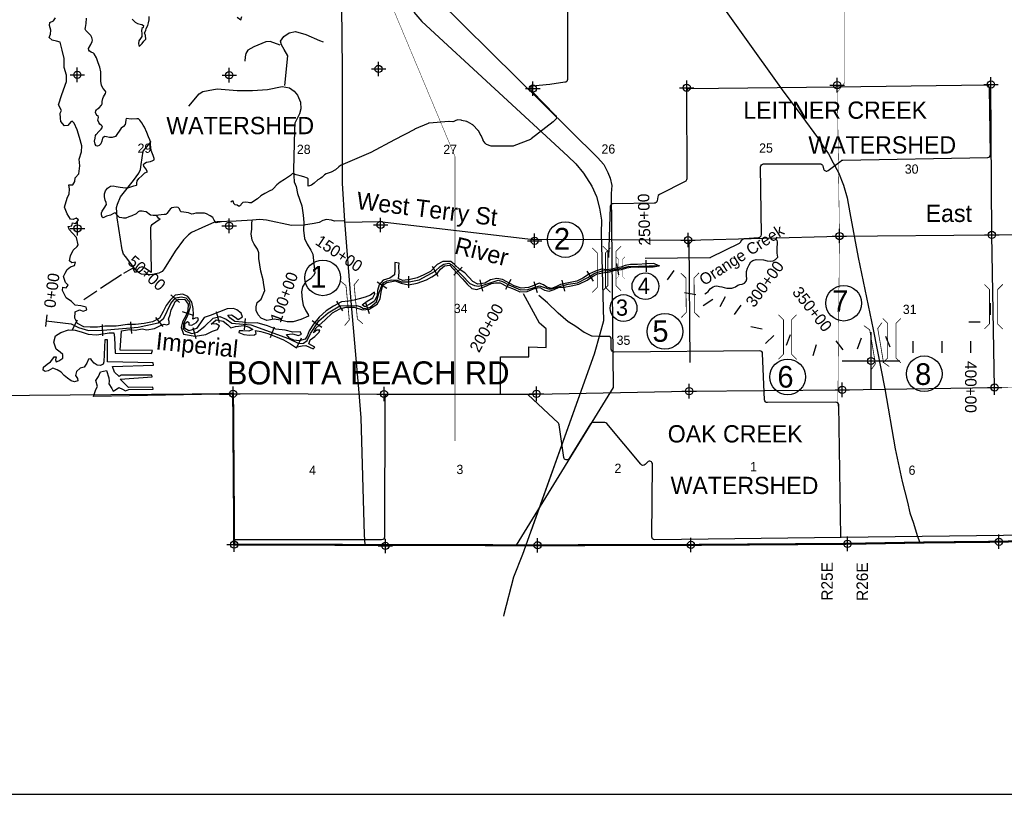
# Model space of a CAD drawing. Extents: x 192051 to 352051, y 710978 to 817615.
# Tile 2 of 9: x 224325 to 258478, y 712615 to 739493. Entities that reach past the tile are written whole.
import ezdxf
from ezdxf.enums import TextEntityAlignment as Align

# ---------------------------------------------------------------- set-up
doc = ezdxf.new("R2010")
doc.units = 0
doc.header["$LTSCALE"] = 1200
doc.header["$PDMODE"] = 34
doc.header["$PDSIZE"] = 250
for name, pattern in [('DIVIDE', [0]), ('PHANTOM', [0]), ('STREAM', [0])]:
    doc.linetypes.add(name, pattern=pattern)
doc.layers.get('0').update_dxf_attribs({"linetype": 'CONTINUOUS'})
for name, color, linetype in [('BORDER', 1, 'CONTINUOUS'), ('COUNTY', 15, 'PHANTOM'), ('IR_PLINE', 7, 'CONTINUOUS'), ('MAJROADS', 9, 'CONTINUOUS'), ('MINROADS', 8, 'CONTINUOUS'), ('POWERLINES', 11, 'DIVIDE'), ('RR', 13, 'CONTINUOUS'), ('SEC', 2, 'CONTINUOUS'), ('STATIONS', 7, 'CONTINUOUS'), ('STRUCTTEXT', 7, 'CONTINUOUS'), ('STRUCTURES', 10, 'CONTINUOUS'), ('TEXT', 7, 'CONTINUOUS'), ('TRUNKS', 5, 'STREAM'), ('WATER', 4, 'CONTINUOUS'), ('WSHEDS', 3, 'CONTINUOUS')]:
    doc.layers.add(name, color=color, linetype=linetype)

# ---------------------------------------------------------------- blocks, each defined once
blk = doc.blocks.new('TICK')
at = {"color": 0}
for points in [[(500, 0), (500, 1000)], [(0, 500), (1000, 500)]]:
    blk.add_lwpolyline(points, dxfattribs=at)
blk.add_point((500, 500), dxfattribs=at)
blk = doc.blocks.new('BRIDGE')
at = {"layer": 'STRUCTURES', "color": 0, "const_width": 20}
for points in [[(-233.755842, -534.277494), (-101.17332, -401.694972), (-101.17332, 496.333298), (-233.755842, 628.915819)], [(244.100107, -534.277494), (111.517586, -401.694972), (111.517586, 496.333298), (244.100107, 628.915819)]]:
    blk.add_lwpolyline(points, dxfattribs=at)

msp = doc.modelspace()

# ---------------------------------------------------------------- linework, layer by layer
at = {"layer": 'BORDER', "color": 0}
msp.add_lwpolyline([(192051.435203, 712615.146407), (352051.435203, 712615.146407), (352051.435203, 817615.146407), (192051.435203, 817615.146407)], close=True, dxfattribs=at)
at = {"layer": 'COUNTY', "color": 0, "const_width": 70}
msp.add_lwpolyline([(284614.285974, 721733.044926), (280854.563407, 721702.893645), (279239.110017, 721689.938437), (274095.638029, 721592.435618), (268826.84874, 721554.251238), (263608.314676, 721515.791921), (258292.896341, 721379.023033), (255818.111096, 721354.888588), (253957.315642, 721322.790886), (253573.720865, 721316.174086), (253039.182759, 721306.953597), (247609.707353, 721269.350729), (242289.285539, 721256.292359), (231764.981298, 721279.618038), (231726.892705, 726513.428511), (231250.753457, 726504.575499)], dxfattribs=at)
at = {"layer": 'IR_PLINE', "color": 0}
msp.add_lwpolyline([(225245.266443, 729049.171465), (226115.25974, 728938.311688), (226363.636364, 728814.123377), (226714.285714, 728711.850649), (227211.038961, 728719.155844), (228431.006494, 728828.733766), (229125, 728974.837662), (229329.545455, 729135.551948), (229563.311688, 729646.915584), (229731.331169, 729836.850649), (229935.876623, 729873.376623), (230089.285714, 729844.155844), (230198.863636, 729712.662338), (230242.694805, 729522.727273), (230147.727273, 729230.519481), (230008.928571, 728938.311688), (229994.318182, 728770.292208), (230074.675325, 728682.62987), (230301.136364, 728602.272727), (230483.766234, 728653.409091), (230746.753247, 728857.954545), (231038.961039, 729135.551948), (231265.422078, 729193.993506), (231484.577922, 729099.025974), (231681.818182, 728967.532468), (232346.590909, 728909.090909), (233646.915584, 728434.253247), (234004.87013, 728258.928571), (234172.88961, 728266.233766), (234297.077922, 728361.201299), (234406.655844, 728602.272727), (234706.168831, 729040.584416), (235020.292208, 729318.181818), (235429.383117, 729566.558442), (236006.493506, 729581.168831), (236137.987013, 729537.337662), (236254.87013, 729471.590909), (236342.532468, 729478.896104), (236481.331169, 729522.727273), (236700.487013, 729705.357143), (236788.149351, 729990.25974), (236883.116883, 730267.857143), (236956.168831, 730377.435065), (237073.051948, 730428.571429), (237233.766234, 730465.097403), (237423.701299, 730457.792208), (237562.5, 730392.045455), (237840.097403, 730392.045455), (238183.441558, 730465.097403), (238731.331169, 730764.61039), (238906.655844, 730925.324675), (239038.149351, 731012.987013), (239213.474026, 731042.207792), (239315.746753, 730991.071429), (239374.188312, 730925.324675), (239943.993506, 730340.909091), (240097.402597, 730267.857143), (240236.201299, 730245.941558), (240440.746753, 730289.772727), (240674.512987, 730377.435065), (240922.88961, 730450.487013), (241076.298701, 730413.961039), (241288.149351, 730297.077922), (241697.24026, 730121.753247), (241945.616883, 730129.058442), (242172.077922, 730202.11039), (242354.707792, 730260.551948), (242493.506494, 730216.720779), (242668.831169, 730150.974026), (242771.103896, 730150.974026), (243019.480519, 730224.025974), (243348.214286, 730311.688312), (243669.642857, 730362.824675), (244034.902597, 730545.454545), (244275.974026, 730698.863636), (244531.655844, 730779.220779), (244772.727273, 730786.525974), (245189.123377, 730866.883117), (245422.88961, 730932.62987), (246527.752188, 730960.275618)], dxfattribs=at)
at = {"layer": 'MAJROADS', "color": 0}
for points in [[(234606.347614, 762992.176302), (234645.887588, 762659.769194), (234117.915676, 757005.343832), (234601.481059, 752688.990876), (234626.535812, 752398.314986), (234624.385788, 752053.603851), (234572.14506, 750097.36109), (235288.531231, 746092.994656), (235434.609936, 745394.184776), (235513.406499, 737786.337236), (235510.04544, 735414.595896), (235508.394407, 733826.150615), (235596.838522, 732502.203545), (235806.23523, 729727.14065), (236093.155658, 726551.311704), (236155.150315, 725675.16895), (236279.237515, 721618.717906), (236298.072395, 721269.571062)], [(235464.11956, 745454.722385), (238107.187603, 740988.462873), (238401.267826, 740616.334175), (238797.699309, 740233.543462), (244368.641878, 734710.430518), (244590.993344, 734468.393688), (244723.173924, 734188.785291), (244806.712094, 733990.829092), (244858.765534, 733743.282473), (244840.40249, 733464.33691), (244911.816689, 726735.964068), (241550.72404, 721263.812311), (241547.199963, 721257.93709)], [(247986.850374, 740971.961823), (250771.38305, 737063.796179), (251450.037425, 736143.270872), (251996.92005, 735408.52139), (252211.120439, 735081.541636), (252378.900831, 734838.354057), (252545.485906, 734531.911843), (252731.042245, 734190.19956), (252895.19547, 733755.066883), (253032.927056, 733307.341653), (253114.768598, 732788.667457), (253403.999544, 731236.1829), (253926.302962, 728738.863554), (254334.826714, 726686.634847), (254688.284776, 724607.08106), (254930.858465, 723472.235059), (255115.910143, 722757.414898), (255200.430841, 722380.518331), (255328.905168, 722020.246963), (255456.225397, 721598.902154), (255551.904104, 721350.296663)], [(258142.107817, 726730.515723), (258045.42981, 732024.753384), (258015.346363, 737243.241626)], [(244851.673751, 731866.919545), (242143.533875, 731850.453814), (236809.582552, 732479.286447), (235602.475314, 732454.093617)], [(244851.673751, 731866.919545), (247507.301358, 731847.874175), (252759.888779, 731986.66065)], [(252759.888779, 731986.66065), (258045.42981, 732024.753384), (263297.742295, 732113.284634), (268826.504337, 732208.679601)], [(247579.370087, 727599.380432), (247545.364804, 731848.879906)], [(223239.450047, 726451.63705), (231722.203806, 726526.99244), (236943.244385, 726504.700041), (242206.057398, 726499.074059), (247521.222423, 726608.103365), (252824.244943, 726651.902931), (258134.511748, 726732.659147)]]:
    msp.add_lwpolyline(points, dxfattribs=at)
at = {"layer": 'MAJROADS', "color": 0, "const_width": 15}
msp.add_lwpolyline([(258142.107817, 726730.515723), (263444.675526, 726818.772036), (268847.753684, 726906.478475), (274066.241926, 726936.561921), (279192.916349, 727025.780514)], dxfattribs=at)
at = {"layer": 'MINROADS', "color": 0}
for points in [[(233524.693471, 737205.070632), (233624.736181, 738238.073458), (233498.05908, 738456.47487), (233408.342941, 738624.081535), (233374.727689, 738747.54571), (233485.933957, 738904.897417), (233668.027883, 739031.111639), (233887.40951, 739080.9023), (234247.519848, 738982.961383), (234726.620359, 738766.916888), (234851.010292, 738727.917169)], [(233363.628659, 738612.831071), (233013.870254, 738736.536942), (232864.532213, 738721.816562), (232443.753365, 738551.973829), (232240.22041, 738431.894529), (232173.265545, 738322.100771), (232140.564117, 738206.33546), (232131.76419, 738058.833643)], [(230190.81873, 736491.837902), (230546.421125, 736915.043415), (230675.666254, 736997.862244), (230858.849308, 737038.647088), (231172.20325, 737089.635789), (231873.568219, 737032.358868), (232403.339272, 737030.568521), (232915.534342, 737067.003569), (233426.776426, 737178.189322), (233683.772491, 737125.927609), (233845.422896, 737012.640064), (233958.223691, 736877.368926), (234066.00592, 736633.093647), (234077.51673, 736400.407506), (234028.464587, 736226.75954), (233865.934301, 735906.411311), (233851.979668, 735660.584025), (233824.664199, 734284.599256), (233842.733646, 733872.565879), (233911.065212, 733706.822667), (233961.237068, 733457.540758), (234113.993926, 733036.544085), (234163.010262, 732710.348508), (234176.901861, 732458.467986), (234169.681169, 732187.093571), (234209.610003, 731903.50377), (234299.761793, 731701.725355), (234424.112562, 731498.246856), (234489.927199, 731362.376697), (234566.738668, 730699.03459), (234512.244244, 730617.168748), (234406.900617, 730502.613414), (234233.186259, 730389.322512), (234134.903311, 730223.591235), (234096.502612, 730052.215145), (234121.209023, 729789.792091), (234155.831718, 729587.305742), (234248.064786, 729389.826024), (234335.073398, 729267.042554), (234348.622966, 729209.541093), (234074.610774, 729088.563263), (233815.00416, 729010.490718), (233599.294982, 729007.740671), (233367.846045, 729066.736325), (233155.972685, 729098.212486), (232895.903191, 729056.447427), (232702.679649, 729133.019064), (232594.286464, 729257.665986), (232532.607154, 729404.269273), (232531.000691, 729530.277604), (232563.320925, 729675.943197), (232700.591657, 729799.449892), (232824.951005, 730097.95067), (232788.301488, 730291.866853), (232764.711432, 730466.724795), (232694.637262, 730769.155011), (232618.630703, 731201.810571), (232624.559735, 731406.94999), (232573.913064, 731525.92487), (232462.70344, 731703.937925), (232390.481599, 731839.726398), (232355.668307, 732057.162888), (232372.766118, 732223.995228), (232381.075938, 732409.940265), (232392.202197, 732542.519169)], [(235571.100796, 732510.419744), (235248.659353, 732502.036819), (235139.246789, 732539.091401), (234963.871512, 732556.080299), (234840.352881, 732526.736517), (234715.215851, 732456.786552), (234540.439594, 732426.789292), (234169.61142, 732360.115289), (233755.251711, 732356.968754), (232883.53003, 732540.238715), (232652.598429, 732558.655415), (232405.125516, 732534.1396), (231830.912463, 732503.322138), (231173.296854, 732479.985715), (231083.786605, 732463.89199), (230646.166936, 732274.609821), (230283.052918, 732105.502249), (230175.165133, 732022.955703), (230004.239986, 731858.434402), (229714.51862, 731461.701776), (229337.792, 730852.387856), (229270.673766, 730755.408505), (229156.079268, 730696.273353), (228879.060039, 730643.611796), (228549.80297, 730667.183202), (228444.471278, 730719.242382), (228336.404831, 730818.260491), (228001.75658, 731264.707316), (227930.106531, 731355.645366), (227874.834425, 731502.330338), (227704.631012, 732621.603259), (227687.351182, 732971.700337), (227719.943698, 733096.008585), (227819.218796, 733351.467936), (228273.458105, 733912.640179), (228462.515734, 734162.835911), (228516.302226, 734300.230847), (228539.80724, 734467.144872), (228608.594972, 734935.8237), (228678.121221, 735011.472935), (228888.508967, 735264.076683)]]:
    msp.add_lwpolyline(points, dxfattribs=at)
at = {"layer": 'POWERLINES', "color": 0}
for points in [[(252702.36512, 726077.829294, 15, 15, 0), (252759.888779, 731986.66065, 15, 15, 0), (252689.241305, 736977.029881, 15, 15, 0), (252949.249586, 737321.525986, 15, 15, 0), (252949.249586, 742616.347748, 0, 0, 0), (252796.925864, 764224.988516, 0, 0, 0), (252716.270854, 774794.570357, 0, 0, 0), (252660.18675, 789775.632258, 0, 0, 0)], [(239425.986226, 724873.733383, 15, 15, 0), (239425.986226, 734742.72657, 15, 15, 0), (236121.248925, 742633.32744, 0, 0, 0), (235542.396251, 744234.902409, 0, 0, 0), (233961.524546, 745484.134916, 0, 0, 0), (233985.307182, 748445.498388, 0, 0, 0), (231160.584913, 755912.750375, 0, 0, 0), (225939.751768, 769747.473067, 0, 0, 0), (225909.212512, 770063.665826, 0, 0, 0), (223140.166768, 777473.523545, 0, 0, 0), (223171.705283, 778929.166861, 0, 0, 0), (223033.81479, 779468.47188, 0, 0, 0), (222984.937667, 779973.438038, 0, 0, 0), (222984.84282, 780277.387367, 0, 0, 0), (223091.41927, 780313.467247, 0, 0, 0), (222978.983618, 781907.956524, 0, 0, 0), (222982.827015, 783401.71954, 0, 0, 0), (223048.341014, 789076.065427, 0, 0, 0)]]:
    msp.add_lwpolyline(points, format="xyseb", dxfattribs=at)
at = {"layer": 'RR', "color": 0}
for points in [[(238000.438412, 739754.79242), (238269.200718, 739426.583092), (243341.949519, 734752.944701), (243614.64008, 734496.849239), (243879.400625, 734164.629501), (244172.333486, 733712.257458), (244328.951335, 733359.890546), (244441.558452, 732955.396955), (244506.105511, 732538.833221), (244490.565447, 732090.134322), (244569.967254, 729045.591312), (244450.281932, 728584.761734), (244250.734331, 727883.480533), (241770.448434, 720938.248788), (241458.829882, 720144.706545), (241115.703133, 718850.368993), (241103.622954, 718798.343099)], [(238000.438412, 739754.79242), (238269.200718, 739426.583092), (243341.949519, 734752.944701), (243614.64008, 734496.849239), (243879.400625, 734164.629501), (244172.333486, 733712.257458), (244328.951335, 733359.890546), (244441.558452, 732955.396955), (244506.105511, 732538.833221), (244490.565447, 732090.134322), (244569.967254, 729045.591312), (244450.281932, 728584.761734), (244250.734331, 727883.480533), (242055.143602, 721735.444758)]]:
    msp.add_lwpolyline(points, dxfattribs=at)
at = {"layer": 'SEC', "color": 0}
for p in [(226324.537522, 737580.357522), (231594.55356, 737568.553551), (236773.634711, 737783.462054), (247460.832753, 737133.461028), (252679.641754, 737222.17557), (258015.346363, 737243.241626), (242123.80085, 737100.943261), (231591.354879, 732340.383404), (236844.84143, 732370.561542), (226329.172226, 732251.602855), (252759.888779, 731986.66065), (258045.42981, 732024.753384), (242187.355808, 731822.140307), (247507.301358, 731847.874175), (247545.623206, 726604.212498), (252856.337672, 726650.543635), (258142.107817, 726730.515723), (231726.892705, 726513.428511), (236963.865771, 726504.96258), (242250.729141, 726509.824315), (231764.981298, 721279.618038), (237010.709616, 721234.628698), (242289.285539, 721256.292359), (247609.707353, 721269.350729), (253039.182759, 721306.953597), (258292.896341, 721379.023033)]:
    msp.add_point(p, dxfattribs=at)
at = {"layer": 'STATIONS', "color": 0}
for p, q in [((238635.000418, 730939.883293), (238826.869065, 730588.90406)), ((239673.496882, 730904.833377), (239387.096826, 730625.593323)), ((245022.837664, 731038.483071), (245098.632169, 730645.729722)), ((246044.097526, 731148.236265), (246054.103149, 730748.361425)), ((237815.087798, 730592.045455), (237815.087798, 730192.045455)), ((244001.989103, 730761.5715), (244216.7393, 730424.106905)), ((247018.855079, 730789.426123), (246784.530052, 730465.247497)), ((236727.986621, 730395.716877), (237060.806739, 730173.836799)), ((240289.106799, 730461.818752), (240372.918434, 730070.697787)), ((241366.870423, 730482.066229), (241173.639485, 730131.835156)), ((242156.885806, 730407.239389), (242278.796097, 730026.26973)), ((243124.792108, 730459.09806), (243227.857169, 730072.604085)), ((229563.740024, 729949.252919), (229863.338649, 729684.223366)), ((247389.648558, 730030.195723), (247783.504546, 729960.356901)), ((248798.823931, 729882.414679), (248609.360247, 729530.131394)), ((235309.019081, 729727.456554), (235516.610335, 729385.541547)), ((236322.970349, 729682.453949), (236443.422896, 729301.020883)), ((248369.304529, 729779.405053), (248035.717867, 729558.679116)), ((249338.032285, 729586.442077), (249102.497022, 729263.141691)), ((257990.467793, 729655.362288), (257990.467793, 729255.362288)), ((225270.547225, 729247.567236), (225219.985661, 728850.775694)), ((229040.064984, 729162.452919), (229287.193605, 728847.925583)), ((230357.760951, 729229.708004), (229977.347324, 729353.342433)), ((231142.573163, 729368.842956), (231242.524371, 728981.532026)), ((226314.691902, 729062.202405), (226135.806464, 728704.431529)), ((227191.311647, 728918.887362), (227197.193364, 728518.930607)), ((228172.416358, 729006.312256), (228208.200444, 728607.916098)), ((232146.447056, 729127.457339), (232111.417324, 728728.994144)), ((233149.28204, 728828.891004), (233012.076486, 728453.158871)), ((234472.440508, 729053.033158), (234802.698364, 728827.356956)), ((250081.271624, 728754.315826), (249689.145818, 728833.292736)), ((257242.349428, 729003.480653), (257642.349428, 729003.480653)), ((230328.568457, 728817.645793), (230436.420427, 728432.460185)), ((250479.722085, 728534.410894), (250191.585965, 728256.962564)), ((251045.250298, 728561.602512), (250916.61705, 728182.84997)), ((254352.141623, 728509.170573), (254501.781747, 728138.215274)), ((234091.591936, 728439.154182), (233915.644957, 728079.929099)), ((251950.393183, 728214.16314), (251840.58847, 727829.529646)), ((252632.024759, 728346.366243), (252881.666558, 728033.829889)), ((253516.649384, 728442.258721), (253379.599836, 728066.469656)), ((255310.467793, 728335.362288), (255310.467793, 727935.362288)), ((256310.467793, 728335.362288), (256310.467793, 727935.362288)), ((257310.467793, 728335.362288), (257310.467793, 727935.362288))]:
    msp.add_line(p, q, dxfattribs=at)
at = {"layer": 'STRUCTTEXT', "color": 0}
for centre, radius in [((243250.785477, 731863.904451), 618.75), ((234837.333263, 730535.875121), 618.75), ((246030.01477, 730245.243877), 464.0625), ((252906.020328, 729656.529845), 618.75), ((245272.935601, 729488.031019), 464.0625), ((246706.262237, 728677.022928), 618.75), ((255699.792432, 727205.987316), 618.75), ((250963.75434, 727097.134794), 618.75)]:
    msp.add_circle(centre, radius, dxfattribs=at)
at = {"layer": 'TRUNKS', "color": 0}
msp.add_lwpolyline([(248090.738611, 729985.112945), (248142.739285, 730019.908508), (248202.432214, 730067.480544), (248240.840878, 730106.638433), (248280.329203, 730150.042018), (248326.166761, 730187.044874), (248383.700366, 730226.125518), (248432.648169, 730243.990559), (248501.791992, 730263.899057), (248600.492612, 730235.875044), (248682.270529, 730227.044633), (248762.92587, 730203.34356), (248847.83549, 730180.687819), (248925.393459, 730179.312051), (249022.084953, 730179.984032), (249097.595174, 730197.741788), (249155.098739, 730229.384956), (249240.304464, 730280.041488), (249305.198301, 730299.967152), (249390.279575, 730319.811279), (249460.520227, 730348.215459), (249523.512222, 730423.399536), (249549.346871, 730506.171287), (249530.608154, 730601.873238), (249534.417895, 730755.92239), (249571.023418, 730874.776116), (249630.999579, 730992.472936), (249688.790666, 731095.303384), (249751.662502, 731140.737552), (249868.657301, 731170.015408), (250125.75147, 731161.539417), (250252.034091, 731122.77886), (250366.753698, 731114.877914), (250462.447066, 731131.491637), (250543.35989, 731171.540368), (250616.989727, 731249.86902), (250603.760897, 731394.424364), (250595.629982, 731485.833413), (250596.093451, 731600.58306), (250609.27255, 731706.781237), (250611.702232, 731782.209922), (250601.270377, 731830.065188), (250569.554256, 731869.506309)], dxfattribs=at)
at = {"layer": 'WATER', "color": 0}
for points in [[(226881.098962, 726423.329093), (226966.443325, 726657.28426), (227025.810401, 726765.772738), (226968.596537, 726975.563847), (227053.317602, 727117.385449), (227129.776215, 727276.015272), (227331.078219, 727316.534242), (227421.51188, 727064.637585), (227429.09437, 726947.320021), (227411.719515, 726855.299783), (227519.528031, 726695.423365), (227569.159405, 726602.949819), (227678.554498, 726677.595202), (227762.708928, 726735.659017), (227887.8923, 726667.802837), (227996.437441, 726616.81154), (228105.662544, 726666.329587), (228951.729511, 726677.358135), (228943.80704, 726744.421027), (228097.740073, 726733.392479), (227806.514379, 727020.152173), (228921.05957, 727096.373719), (228904.704657, 727155.117496), (227840.924109, 727153.937977), (227773.634563, 727112.512392), (227615.514711, 727264.353013), (227541.435963, 727457.505892), (228965.714972, 727506.503554), (228949.53005, 727590.374667), (227366.677882, 727626.211397), (227371.777593, 728380.031472), (227279.700692, 728389.030549), (227249.416981, 727627.004685), (227215.290568, 727535.097774), (227131.249465, 727493.785516), (227014.045228, 727502.954583), (226905.670077, 727579.073215), (226830.854704, 727663.340973), (226789.429119, 727730.630519), (226713.933784, 727714.388933), (226654.396718, 727580.773119), (226561.299875, 727439.008181), (226427.0041, 727398.035903), (226300.574132, 727281.624954), (226257.788624, 727147.895814), (226332.434006, 727038.500721), (226340.299814, 726963.06205), (226222.812259, 726930.352224), (226114.153791, 726964.591963), (225980.707968, 727049.256364), (225864.127029, 727150.558996), (225764.35431, 727260.12408), (225622.532708, 727344.845145), (225472.165338, 727404.495537), (225312.402246, 727313.438578), (225211.722912, 727288.991204), (225145, 727331.323405), (225145.736625, 727440.208527), (225280.429045, 727539.811255), (225398.25658, 727622.775753), (225474.318549, 727722.775125), (225525.083192, 727797.817152), (225592.089421, 727797.363844), (225566.22546, 727688.648712), (225590.899488, 727621.472493), (225683.259707, 727654.352309), (225817.895463, 727745.579259), (225818.745414, 727871.215938), (225727.178484, 727955.597022), (225593.845988, 728057.012981), (225511.731442, 728300.477195), (225563.459364, 728517.907459), (225756.952224, 728642.240878), (226017.224659, 728732.617876), (226251.633133, 728714.279742), (226460.687618, 728662.608484), (226703.075227, 728585.583236), (226987.681709, 728558.529342), (227222.430164, 728590.44588), (227423.732168, 728630.96485), (227591.247741, 728629.831581), (227615.298471, 728470.521797), (227636.686018, 727917.550418), (228901.428589, 727908.994235), (228927.235887, 728009.333588), (227804.938216, 728025.30227), (227851.350185, 728695.081242), (228136.466639, 728743.409357), (228328.939557, 728716.978761), (228572.177118, 728765.590192), (228739.466036, 728730.953809), (228999.455154, 728779.451913), (229209.586244, 728886.920449), (229335.506241, 728927.94939), (229427.469815, 728902.198756), (229511.454255, 728935.135236), (229512.02089, 729018.893022), (229487.460189, 729102.820799), (229547.167245, 729261.563948), (229581.746965, 729420.477088), (229658.205578, 729579.106911), (229717.742644, 729712.722724), (229835.570179, 729795.687222), (230053.283759, 729785.838193), (230169.411391, 729617.529333), (230159.562362, 729399.815752), (230082.933759, 729216.058594), (229972.63205, 729007.400753), (229921.074119, 728815.097826), (230011.621107, 728579.952727), (230413.205173, 728510.226652), (230782.136076, 728566.36391), (231009.075387, 728682.094897), (231185.420046, 728747.911193), (231253.219563, 728864.718786), (231144.844412, 728940.837419), (230968.896398, 728933.651573), (231137.375249, 729074.90654), (231379.989511, 729031.384407), (231546.655132, 728904.614458), (231646.484514, 728803.425153), (231814.340067, 728852.546556), (232107.718972, 728884.066449), (232283.213679, 728824.246066), (232416.659502, 728739.581665), (232273.874622, 728681.914493), (232064.593483, 728700.082637), (231938.956804, 728700.932589), (231921.808602, 728642.415465), (232105.565761, 728565.786862), (232298.095342, 728547.732045), (232474.043356, 728554.917891), (232524.638009, 728604.832582), (232500.190635, 728705.511916), (232684.23111, 728670.762205), (232935.051161, 728602.056072), (233194.020337, 728499.790162), (233478.060185, 728388.978482), (233719.994486, 728244.947005), (233886.71677, 728126.552835), (234121.578552, 728175.22093), (234247.271894, 728182.746757), (234506.184406, 728072.105068), (234565.211501, 728130.338874), (234356.610324, 728249.016361), (234399.395832, 728382.745502), (234567.704693, 728498.873133), (234711.112872, 728648.673869), (234736.750179, 728723.885886), (234627.808393, 728716.246733), (234518.356637, 728633.225572), (234603.247692, 728800.174509), (234914.964732, 729066.102877), (235176.370436, 729323.995447), (235428.55041, 729456.308001), (235655.14974, 729521.784316), (235931.550434, 729519.914422), (236215.703609, 729425.8543), (236442.019622, 729449.451722), (236719.610249, 729623.473179), (236829.741967, 729807.003684), (236864.831659, 730041.298831), (236925.105349, 730283.799767), (237059.741105, 730375.026716), (237344.914222, 730431.730609), (237553.798717, 730354.932015), (237813.051209, 730294.544997), (238114.975884, 730351.135563), (238434.04876, 730466.243252), (238618.995851, 730565.506), (238820.921153, 730698.158534), (238922.393775, 730839.866809), (239065.518637, 730947.788652), (239241.636641, 730980.101834), (239482.72099, 730710.433678), (239682.323091, 730499.67929), (239848.592067, 730314.278891), (240006.711918, 730162.43827), (240182.433279, 730136.121002), (240434.329935, 730226.554663), (240686.339919, 730333.739881), (240828.898146, 730357.903938), (240996.470382, 730365.146448), (241230.085567, 730229.547413), (241480.792291, 730144.089723), (241672.811901, 730050.652899), (241924.141923, 730057.328773), (242201.335906, 730172.71978), (242369.078132, 730205.089625), (242527.537964, 730103.503676), (242694.883546, 730077.243071), (242862.795763, 730134.740252), (243014.013086, 730200.726539), (243206.712657, 730207.799058), (243458.325997, 730256.353826), (243718.371778, 730313.227709), (244012.487308, 730453.632724), (244197.60439, 730578.022807), (244365.799923, 730677.398881), (244608.980821, 730717.634534), (244793.417941, 730741.515274), (244936.146158, 730790.806667), (245204.397727, 730822.496551), (245389.118165, 730888.256183), (245590.363505, 730920.399375), (245774.517308, 730902.401222), (246084.534444, 730917.056231), (246293.928909, 730915.639644), (246495.17425, 730947.782836), (246319.849533, 731032.730555), (246068.462848, 731017.678901), (245758.389049, 730994.648113), (245515.491469, 730996.291354), (245330.997685, 730964.034835), (245171.461247, 730906.480991), (245003.662358, 730865.735367), (244861.104131, 730841.57131), (244693.418568, 730817.577243), (244500.888987, 730835.63206), (244299.416993, 730769.985754), (244089.399229, 730679.268776), (243862.233264, 730530.034674), (243652.102174, 730422.566138), (243358.496615, 730357.543131), (243081.699276, 730300.782574), (242922.049511, 730226.477173), (242770.888852, 730168.866665), (242612.032376, 730211.822163), (242495.281446, 730287.997459), (242344.914075, 730347.647852), (242160.080311, 730265.136662), (241975.359874, 730199.377029), (241715.540746, 730176.00626), (241473.209801, 730261.407287), (241222.843058, 730397.119649), (241072.645678, 730481.897377), (240880.229423, 730516.703751), (240653.74342, 730467.978993), (240460.307223, 730352.021352), (240217.126326, 730311.785699), (240041.858273, 730405.109196), (239908.865758, 730556.779827), (239767.497463, 730708.507121), (239609.094295, 730818.468848), (239409.265541, 730995.720122), (239284.365486, 731105.455196), (238999.589013, 731107.381754), (238806.20948, 730999.799891), (238578.420217, 730758.432225), (238343.105128, 730642.757901), (238107.846701, 730535.459356), (237864.552477, 730478.472146), (237613.052465, 730446.668935), (237462.628431, 730497.943549), (237489.28568, 730723.919582), (237473.894046, 730925.051595), (237491.495555, 731050.574948), (237340.844867, 731068.346447), (237339.144963, 730817.073089), (237329.579252, 730641.238401), (237161.270391, 730525.11077), (236934.614397, 730451.258676), (236799.525334, 730293.025497), (236739.591624, 730100.779233), (236721.650134, 729925.001209), (236628.156646, 729724.605821), (236468.336891, 729625.173083), (236300.19802, 729534.172787), (236200.085321, 729593.483199), (236376.883287, 729726.305724), (236570.319484, 729842.263365), (236646.608107, 729975.765852), (236630.253194, 730034.509629), (236495.560775, 729934.906901), (236310.840337, 729869.147268), (236100.992564, 729803.557626), (235924.817896, 729762.868666), (235731.948334, 729730.668811), (235488.880764, 729707.184715), (235211.403464, 729549.914816), (234950.677721, 729392.531589), (234714.626006, 729167.972143), (234511.964079, 728926.434487), (234368.045929, 728701.251743), (234299.793104, 728517.437921), (234223.674472, 728409.06277), (234013.883362, 728351.848906), (233838.105338, 728369.790396), (233687.851294, 728446.192346), (233579.759461, 728564.189871), (233789.323916, 728587.900621), (233998.378401, 728536.229363), (234099.227725, 728585.804073), (234049.483025, 728661.526061), (233798.153003, 728654.850186), (233538.90051, 728715.237204), (233204.152682, 728759.382635), (232920.112835, 728870.194315), (232560.634316, 728973.140187), (232250.673843, 728966.860956), (232049.88181, 729001.723994), (231790.346, 729020.232118), (231615.304601, 729147.05873), (231548.92167, 729239.645603), (231674.671676, 729255.547208), (231799.741721, 729170.93947), (231908.116872, 729094.820838), (232051.071743, 729177.615345), (232001.723687, 729311.967783), (231860.072075, 729421.816184), (231743.151155, 729472.864144), (231516.891806, 729457.642501), (231256.562707, 729358.889724), (230937.376504, 729227.030478), (230727.528731, 729161.440836), (230592.269677, 728978.080321), (230456.897296, 728777.96825), (230196.681525, 728695.967031), (230054.859923, 728780.688096), (230047.674077, 728956.63611), (230140.260949, 729023.019041), (230190.232304, 728980.800167), (230189.722333, 728905.41816), (230298.550791, 728896.305756), (230458.313883, 728987.362715), (230525.94341, 729079.042972), (230501.269382, 729146.219192), (230409.079154, 729138.466711), (230325.094714, 729105.530231), (230359.674434, 729264.443371), (230344.339463, 729473.951164), (230295.558041, 729692.061388), (230162.905506, 729893.98669), (229979.148348, 729970.615294), (229719.272557, 729938.868747), (229542.191273, 729764.167329), (229406.93222, 729580.806814), (229304.949626, 729363.716532), (229169.407255, 729138.477125), (228934.035502, 729014.427022), (228640.429943, 728949.404014), (228338.675259, 728917.940784), (228062.217901, 728911.4349), (227668.159662, 728855.467632), (227274.498067, 728858.130815), (227022.998054, 728826.327604), (226771.668032, 728819.651729), (226545.635337, 728837.9332), (226328.658381, 728956.667351), (226237.714749, 729133.181999), (226247.563778, 729350.89558), (226398.837764, 729425.257645), (226532.510241, 729374.096358), (226650.111122, 729423.557742), (226625.607084, 729515.861297), (226450.055714, 729567.305901), (226249.150354, 729585.417381), (226124.420291, 729720.279791), (225941.003113, 729847.163066), (225808.633895, 730090.967262), (225817.859626, 730216.547277), (225934.950536, 730190.626653), (226002.580063, 730282.30691), (225911.069796, 730375.063773), (225845.42349, 730576.535767), (225904.847229, 730693.400024), (225972.760073, 730826.959174), (226090.644272, 730918.29945), (226224.996711, 730967.647507), (226259.293114, 731084.681754), (226133.429781, 731052.028591), (226050.181966, 731127.977233), (226084.875013, 731303.64193), (226178.311837, 731495.66154), (226321.550025, 731620.334941), (226355.449784, 731678.738737), (226290.143459, 731930.465403), (226148.888492, 732098.944254), (226057.434888, 732200.076896), (226007.973505, 732317.677777), (226133.780175, 732341.955161), (226151.211693, 732442.351178), (226268.359267, 732424.806332), (226369.718562, 732549.76305), (226286.300757, 732600.584356), (226177.132318, 732559.442088), (226085.11208, 732576.816943), (225969.041112, 732753.501583), (225878.494124, 732988.646682), (225972.724237, 733297.927193), (226040.750408, 733448.2379), (226050.259456, 733615.696809), (226034.471177, 733758.198372), (226168.483635, 733757.291757), (226236.283153, 733874.09935), (226245.565547, 734008.055144), (226372.108841, 734141.21765), (226415.857628, 734417.335027), (226392.316869, 734652.026819), (226469.455444, 734911.165985), (226479.247809, 735120.503787), (226397.416581, 735405.846894), (226323.79114, 735666.006003), (226216.492595, 735901.264429), (226149.939674, 735968.723965), (226099.515012, 735943.93661), (225998.155717, 735818.979893), (225880.838153, 735811.397402), (225756.164752, 735954.635591), (225740.263147, 736080.385597), (225733.020637, 736247.957833), (225775.522828, 736339.80808), (225676.316745, 736533.13095), (225787.695059, 736900.928584), (225949.894679, 737352.144023), (225951.367929, 737569.914267), (225869.36671, 737830.130039), (225863.144143, 738148.46629), (225798.064472, 738433.696071), (225732.928137, 738710.550073), (225607.574775, 738753.278918), (225457.037414, 738787.801974), (225348.77559, 738880.672164), (225391.391108, 738989.273969), (225409.105944, 739131.548878), (225359.927878, 739291.028653), (225369.040282, 739399.857111), (225503.39272, 739449.205168), (225571.135574, 739557.636982)], [(228223.404449, 739512.02319), (228331.525675, 739402.398896), (228406.610073, 739360.004464), (228506.934575, 739334.186257), (228565.500559, 739325.406758), (228615.518284, 739291.560585), (228606.680974, 739224.619773), (228564.575594, 739191.409514), (228547.247836, 739107.776857), (228563.361578, 739015.538131), (228562.610044, 738906.665371), (228520.273422, 738839.9558), (228452.696697, 738756.670005), (228452.002974, 738656.172073), (228468.116716, 738563.933347), (228569.366183, 738672.112384), (228636.885097, 738747.023351), (228704.346202, 738813.55949), (228688.463701, 738939.297527), (228655.600303, 739031.651873), (228698.110355, 739123.485927), (228715.264683, 739181.9941), (228774.640011, 739290.462189), (228792.02558, 739382.469673), (228817.901597, 739491.169003), (228818.653131, 739600.041764)], [(231867.090427, 739578.998811), (231993.211879, 739482.791958), (232026.385585, 739603.024898)], [(231250.753457, 726504.575499), (226881.098962, 726423.329093)]]:
    msp.add_lwpolyline(points, dxfattribs=at)
at = {"layer": 'WSHEDS', "color": 0}
for points in [[(243321.926877, 745035.250194), (243324.960342, 737418.473264, -0.375441), (243238.376324, 737319.337467), (242718.723004, 737248.984903, -0.009446), (242714.970304, 737248.548865), (242096.031405, 737188.457878), (242093.886394, 737186.951703, 0.306409), (242054.001241, 737082.247101), (242058.427382, 737063.40233, 0.136553), (242084.234425, 737016.39985), (242912.21098, 736168.559732, -0.41842), (242909.501642, 736026.153709), (242833.231819, 735953.778357, -0.023761), (242826.038459, 735947.574283), (242068.197106, 735354.321709, -0.071744), (242043.433394, 735340.112257), (241465.571617, 735110.853632, -0.094382), (241428.821789, 735103.80563), (240708.131967, 735102.886369, -0.086483), (240674.297722, 735108.738219), (240517.559841, 735164.853183, -0.16896), (240466.407463, 735206.09626), (240406.951315, 735301.463319, -0.044655), (240398.906126, 735317.371033), (240344.745076, 735453.375427, 0.039653), (240337.739475, 735467.577959), (240240.106465, 735631.378269, 0.059952), (240225.50776, 735650.294911), (240038.054672, 735840.912037, 0.068348), (240016.512237, 735857.537671), (239863.739242, 735945.172238, 0.070645), (239837.624693, 735955.595012), (239654.013817, 736000.272752, 0.034737), (239640.334164, 736002.610316), (239521.217042, 736014.53768, 0.171313), (239456.54641, 735998.743737), (239411.707165, 735969.439242, -0.170767), (239347.247515, 735953.624399), (239226.343909, 735965.471798, 0.048159), (239207.12474, 735965.499361), (238524.034506, 735900.540608, 0.077536), (238494.160701, 735892.926189), (238023.890833, 735691.692481, 0.0203), (238016.564509, 735688.199184), (237321.563036, 735321.482268, 0.000328), (237321.447047, 735321.420969), (236502.376704, 734887.864557, 0.004338)], [(246017.647945, 731216.477975), (248260.21148, 731241.061052, 0.112533), (248303.439147, 731251.41465), (249287.465061, 731737.978482, 0.132254), (249326.477997, 731772.346937), (249378.895749, 731851.380252, -0.231443), (249454.697709, 731895.824043), (249959.214863, 731933.946685, 0.395502), (250051.673905, 732034.773742), (250025.553864, 734384.976413, -0.416424), (250125.190341, 734486.087101), (252082.878329, 734493.082892, -0.343367), (252180.093304, 734417.955201), (252206.891926, 734313.593455, 0.534063), (252363.682183, 734258.414642), (252818.063215, 734598.603096, -0.157146), (252876.078549, 734618.534231), (257902.07599, 734714.915168, 0.413256), (258000.146048, 734816.487137), (257963.429825, 737124.88195, 0.413621), (257862.054467, 737223.281966), (252636.5979, 737150.745371, -0.000834), (252636.264448, 737150.741298), (247548.155142, 737097.081485, 0.412198), (247449.210364, 736996.721254), (247460.299061, 733965.313281, -0.28378), (247405.44672, 733875.718855), (246512.369697, 733423.848893, 0.239845), (246458.806603, 733350.630233), (246435.954403, 733209.734157, -0.364389), (246338.470346, 733125.751647), (244907.178498, 733108.202299, 0.400355), (244808.466776, 733011.737745), (244746.094105, 731244.870341)], [(236502.376704, 734887.864557, 0.004338), (236500.850205, 734887.039506), (235454.191572, 734428.777071), (235397.802799, 734393.106272), (235284.934383, 734280.516181), (235128.637912, 734201.276357), (234956.668786, 734144.391688), (234902.120403, 734112.487534), (234822.223729, 734033.47884), (234771.987956, 733991.302276), (234671.693147, 733938.823961), (234536.396589, 733818.528845), (234447.934802, 733753.503392), (234376.969596, 733722.855024), (234334.345105, 733719.652226), (234326.240089, 733734.57713), (234336.609794, 733932.94212), (234336.304967, 733966.218689), (234311.680088, 733993.647796), (234178.626041, 734037.895137), (234056.889105, 734074.746573), (233916.430566, 734108.614171), (233782.366165, 734160.820554), (233719.269131, 734089.934049), (233617.271319, 734018.691197), (233513.841695, 733950.247569), (233362.795202, 733860.743922), (233250.219443, 733767.374172), (233128.57483, 733640.641985), (233088.215769, 733594.806109), (233006.139532, 733549.056811), (232833.073475, 733458.414009), (232693.138013, 733384.011292), (232570.427231, 733271.331041), (232409.628533, 733171.894868), (232369.123498, 733141.994251), (232292.306537, 733136.134619), (232251.866613, 733150.294598), (232151.882345, 733166.252744), (232069.06265, 733150.494933), (232001.648713, 733090.349521), (231979.994082, 733049.37222), (231945.11755, 733019.054439), (231914.132881, 733024.395287), (231863.713205, 733053.462997), (231796.992626, 733071.132022), (231753.921628, 733116.672368), (231741.719379, 733169.526335), (231732.522435, 733201.315279), (231690.861072, 733195.308963), (231645.264913, 733158.330858)], [(265957.57311, 721688.47974), (252821.200386, 721522.143621, -0.000336), (252821.066105, 721522.142011), (246351.850495, 721448.915943, -0.420171), (246250.722682, 721549.807413), (246273.349781, 724069.776127, 0.664599), (246103.991729, 724142.708033), (246015.163521, 724057.174716, -0.435716), (245868.90977, 724065.273847), (244693.909756, 725478.394267, 0.222416), (244617.190983, 725514.459218), (244211.517601, 725515.160608, 0.260576), (244126.243968, 725467.676131), (243383.017644, 724263.283881, -0.702668), (243198.876412, 724301.979691), (243040.334412, 725438.200643, 0.171252), (243009.73014, 725497.295298), (241952.11884, 726489.953854), (241002.11884, 726489.953854), (241002.11884, 727789.953854), (241982.11884, 727789.953854), (241982.11884, 728139.953854), (242581.753336, 728119.014156), (242581.753336, 728769.014156), (242351.940003, 728961.850439), (241795.495101, 729977.658763)], [(252810.639453, 721544.160803), (252732.741205, 726124.863499, 0.411172), (252632.094664, 726223.160986), (250261.395375, 726207.490375, -0.404301), (250160.816676, 726303.431961), (250095.709497, 727907.226722, 0.404862), (249994.937677, 728003.166845), (244944.428631, 727960.027912, -0.417549), (244843.574913, 728060.307441), (244844.542544, 728402.011486, 0.415486), (244744.391876, 728502.294549), (244419.472734, 728501.803698, -0.011622), (244414.825613, 728501.904708), (244187.919164, 728512.116868, -0.106318), (244147.246612, 728522.79805), (243921.67509, 728636.999062, -0.033315), (243910.225726, 728643.788573), (243620.732974, 728842.634298, 0.013725), (243616.125096, 728845.616596), (243367.256805, 728997.16313, -0.044665), (243352.915273, 729007.757423), (243008.376376, 729313.315824, -0.004744), (243006.968758, 729314.588248), (242628.865129, 729662.952448, 0.005431), (242627.251744, 729664.406856), (242329.744028, 729926.798615)], [(241002.11884, 726489.953854), (237095.869228, 726504.536884, 0.409819), (236994.438883, 726359.397573), (236980.329244, 721543.205395, -0.413356), (236880.329673, 721443.498357), (231742.75252, 721443.498357)]]:
    msp.add_lwpolyline(points, format="xyb", dxfattribs=at)
for points in [[(231323.828563, 732481.362115), (231144.66603, 732442.223041), (231068.370693, 732532.925208), (231026.672111, 732633.318764), (230935.240786, 732687.790577), (230803.790995, 732761.582188), (230739.43101, 732777.397944), (230438.961585, 732779.332755), (230353.437119, 732751.832082), (230301.907631, 732748.547711), (230184.775963, 732794.347077), (230021.0249, 732812.533434), (229930.878704, 732829.050424), (229891.204415, 732861.966353), (229866.253243, 732925.01545), (229840.635182, 732958.528863), (229817.983787, 732975.195409), (229760.692703, 732986.857408), (229666.538724, 732980.370238), (229604.805519, 732965.274312), (229548.468266, 732923.979303), (229515.698311, 732868.369755), (229431.342343, 732764.477872), (229388.932519, 732737.84087), (229340.249482, 732730.832786), (229032.568765, 732701.297071), (228956.211901, 732696.3791), (228864.73264, 732704.915581), (228819.834132, 732745.283228), (228761.713724, 732796.310396), (228715.06928, 732822.600348), (228625.856159, 732839.594609), (228572.796112, 732849.889195), (228483.767604, 732846.730041), (228436.64518, 732822.86221), (228360.399232, 732754.667596), (228209.628223, 732686.259025), (228115.26316, 732651.646518), (228007.916623, 732601.447222), (227930.966568, 732610.116797), (227865.316451, 732613.265202), (227792.464339, 732635.09657), (227720.206128, 732694.431251), (227678.915413, 732750.29982), (227634.502763, 732788.797025), (227597.549708, 732780.490222), (227474.93409, 732708.589779), (227340.25361, 732674.545412), (227215.200119, 732612.934552), (227189.612112, 732643.167177), (227166.368235, 732724.512126), (227163.445214, 732787.763009), (227182.997562, 732853.563393), (227260.847766, 732951.302277), (227335.181048, 733074.788732), (227321.379547, 733148.720603), (227287.841794, 733228.096362), (227268.03827, 733343.220911), (227270.383111, 733445.424093), (227305.897188, 733559.649203), (227373.505036, 733649.794689), (227474.174075, 733712.588348), (227562.660912, 733723.710838), (227673.407741, 733709.726175), (227811.028415, 733678.644922), (227994.915719, 733662.517915), (228111.570827, 733668.742481), (228288.665424, 733728.955165), (228373.815659, 733746.140495), (228388.181719, 733764.083583), (228394.176575, 733826.009988), (228401.908781, 733902.951456), (228458.384131, 733980.339432), (228556.447857, 734071.701352), (228661.443097, 734173.907407), (228757.601323, 734217.442085), (228698.582897, 734315.333367), (228634.85187, 734415.99382), (228621.295089, 734463.210698), (228634.164936, 734490.983272), (228718.46438, 734549.877192), (228864.939242, 734575.592578), (228941.567296, 734602.074309), (228985.318773, 734635.754452), (228994.28888, 734679.896622), (228952.104441, 734782.160621), (228890.034194, 734957.363309), (228864.267998, 735160.553237), (228861.973225, 735257.557961), (228834.149841, 735327.142874), (228788.258862, 735424.685686), (228730.651492, 735573.212021), (228656.761103, 735759.555793), (228613.849669, 735838.845685), (228563.92944, 735915.727757), (228491.8265, 736009.280669), (228449.224186, 736054.825308), (228385.448805, 736057.990887), (228193.391375, 736044.982201), (228022.149954, 736062.162496), (228011.7695, 736018.47613), (228000.042391, 735917.12445), (227983.297854, 735851.81851), (227921.972517, 735792.197596), (227840.485178, 735733.329437), (227649.57623, 735441.440846), (227536.528205, 735399.626344), (227441.836848, 735400.633826), (227334.723572, 735427.307305), (227274.64185, 735436.600124), (227224.728788, 735410.363113), (227194.078999, 735379.146603), (227175.777433, 735279.140869), (227141.467621, 735186.95679), (227082.021314, 735126.884365), (227026.402469, 735109.500831), (226983.206254, 735117.542157), (226939.984989, 735179.486446), (226919.42871, 735274.448993), (226939.106276, 735377.748396), (226957.412135, 735477.285447), (226975.897605, 735506.046909), (227071.054772, 735607.694119), (227149.975438, 735690.912384), (227198.031648, 735766.348343), (227183.176148, 735801.835239), (227152.402563, 735835.301426), (227103.870503, 735862.980256), (227067.666619, 735926.394997), (227034.584671, 736007.181102), (227055.324111, 736096.897253), (227049.197581, 736151.68177), (227017.181091, 736167.325082), (226978.345423, 736211.029331), (226956.249288, 736269.417347), (226968.375678, 736327.181408), (226987.226791, 736367.195582), (227026.760111, 736400.837085), (227078.500683, 736432.246794), (227158.73724, 736525.320304), (227187.822123, 736573.865244), (227188.046797, 736651.675387), (227210.945044, 736761.566421), (227233.898394, 736814.273704), (227305.974122, 736928.365011), (227312.60081, 736972.485714), (227298.605398, 737016.41751), (227224.236318, 737101.512642), (227207.652055, 737121.047107), (227168.296893, 737221.462129), (227138.062106, 737349.615379), (227134.010648, 737587.221032), (227143.858017, 737637.933365), (227143.441563, 737683.39572), (227099.731569, 737849.860851), (227050.603445, 737993.777625), (226991.758173, 738175.103259), (226912.745895, 738306.559475), (226890.541717, 738325.573735), (226809.99746, 738368.427193), (226751.571514, 738401.640073), (226719.894908, 738431.3482), (226709.460062, 738495.936442), (226792.573834, 738633.096309), (226843.218895, 738732.9296), (226855.379631, 738786.944189), (226832.982963, 738878.14009), (226795.854591, 738940.140191), (226622.676165, 739117.606147), (226595.067448, 739163.756857), (226608.174139, 739216.842664), (226634.495565, 739362.388034), (226646.455935, 739540.612489)], [(229063.393763, 732704.256107), (229112.826567, 732630.941576), (229197.998805, 732566.715214), (228897.252297, 732362.180297), (228873.030665, 732333.930857), (228857.399224, 732276.668672), (228866.051571, 732235.939194), (228882.515538, 730722.650771), (228792.624286, 730792.944972), (228660.954339, 730875.671974), (228578.25473, 730915.539964), (228541.718414, 730911.596686), (228493.983758, 730898.220354), (228457.571752, 730870.843611), (228404.461685, 730810.570515), (228346.34294, 730722.618581), (228316.318271, 730728.083496), (228246.191952, 730871.597015), (227930.333662, 730688.541328)], [(227851.853297, 730639.85071), (227129.320512, 730164.99192)], [(226996.720642, 730069.614642), (226545.577261, 729767.264625)]]:
    msp.add_lwpolyline(points, dxfattribs=at)

# ---------------------------------------------------------------- block references
at = {"color": 0, "xscale": 2, "yscale": 2, "zscale": 2}
msp.add_blockref('TICK', (252856.337667, 726650.543606), dxfattribs=at)
at = {"layer": 'STRUCTURES', "color": 0}
for p, xscale, yscale, zscale in [((244495.820186, 730740.999906), 1.33, 1.33, 1.33), ((244860.824739, 730799.661352), 1.33, 1.33, 1.33), ((245161.901896, 730848.413177), 0.665, 0.665, 0.665), ((258100.431766, 729471.297746), 1.33, 1.33, 1.33), ((250952.471042, 728419.695143), 1.33, 1.33, 1.33), ((254569.865541, 728293.50283), 1.33, 1.33, 1.33)]:
    msp.add_blockref('BRIDGE', p, dxfattribs=dict(at, xscale=xscale, yscale=yscale, zscale=zscale))
at = {"layer": 'STRUCTURES', "color": 0, "xscale": 1.33, "yscale": 1.33, "zscale": 1.33}
for p, rotation in [((247587.452904, 729997.099048), 180.651082), ((235840.591129, 729620.567369), 5.485094), ((254044.081457, 728230.406674), 189.544832)]:
    msp.add_blockref('BRIDGE', p, dxfattribs=dict(at, rotation=rotation))

# ---------------------------------------------------------------- texts
at = {"layer": 'MAJROADS', "color": 0}
msp.add_text('West Terry St', height=600, rotation=353, dxfattribs=at).set_placement((235984.992345, 732929.464778))
for s, height, p in [('East', 600, (255750.113533, 732474.144962)), ('BONITA BEACH RD', 800, (231506.792161, 726838.044861))]:
    msp.add_text(s, height=height, dxfattribs=at).set_placement(p)
at = {"layer": 'STATIONS', "color": 0}
for s, rotation, p in [('250+00', 91.433349, (246184.189122, 732563.126724)), ('150+00', 326.309932, (235293.636344, 731216.991406)), ('50+00', 318.503532, (228601.34911, 730550.107962)), ('300+00', 53.925396, (250329.42319, 730206.928693)), ('0+00', 82.738163, (225635.660624, 730072.819399)), ('100+00', 69.939397, (233682.666985, 729796.830942)), ('350+00', 308.61649, (251659.533213, 729325.11926)), ('200+00', 61.113418, (240692.050836, 728703.691099)), ('400+00', 270, (257114.368404, 726749.227129))]:
    msp.add_text(s, height=400, rotation=rotation, dxfattribs=at).set_placement(p, align=Align.CENTER)
at = {"layer": 'STRUCTTEXT', "color": 0}
for s, height, p in [('2', 750, (242856.447414, 731517.190885)), ('1', 750, (234403.561394, 730197.363867)), ('4', 562.5, (245763.836578, 729979.056968)), ('7', 750, (252511.682265, 729357.453689)), ('3', 562.5, (245006.757409, 729221.84411)), ('5', 750, (246272.490367, 728315.4812)), ('6', 750, (250608.850083, 726727.390754)), ('8', 750, (255384.321982, 726819.838652))]:
    msp.add_text(s, height=height, dxfattribs=at).set_placement(p)
at = {"layer": 'TEXT', "color": 0}
for s, height, p in [('LEITNER CREEK', 600, (252611.535317, 736054.248888)), ('WATERSHED', 600, (231974.520761, 735520.238994)), ('WATERSHED', 600, (254243.588133, 734848.996415)), ('29', 320, (228650.711852, 734873.372873)), ('28', 320, (234177.923645, 734834.265243)), ('27', 320, (239255.397685, 734834.265243)), ('26', 320, (244743.501847, 734847.30112)), ('25', 320, (250212.052193, 734879.890812)), ('30', 320, (255263.45448, 734149.881707)), ('34', 320, (239620.402237, 729313.571389)), ('35', 320, (245268.254208, 728211.045492)), ('OAK CREEK', 600, (249143.773793, 724823.214239)), ('3', 320, (239594.330484, 723727.698151)), ('2', 320, (245075.916707, 723766.805781)), ('1', 320, (249781.868257, 723825.467227)), ('4', 320, (234484.266751, 723701.626397)), ('6', 320, (255276.490357, 723701.626397)), ('WATERSHED', 600, (249465.465129, 723031.795818))]:
    msp.add_text(s, height=height, dxfattribs=at).set_placement(p, align=Align.CENTER)
msp.add_text('31', height=320, dxfattribs=at).set_placement((254957.111374, 729280.981697))
for s, p in [('R25E', (252529.23178, 719333.423958)), ('R26E', (253751.20858, 719323.034358))]:
    msp.add_text(s, height=400, rotation=90, dxfattribs=at).set_placement(p)
at = {"layer": 'WATER', "color": 0}
for s, height, rotation, p in [('Orange Creek', 400, 32.795953, (248061.433467, 730249.610839)), ('River', 600, 346, (239370.375016, 731386.617581)), ('Imperial', 600, 354.176905, (229026.368658, 728054.532229))]:
    msp.add_text(s, height=height, rotation=rotation, dxfattribs=at).set_placement(p)

doc.saveas('drawing.dxf')
